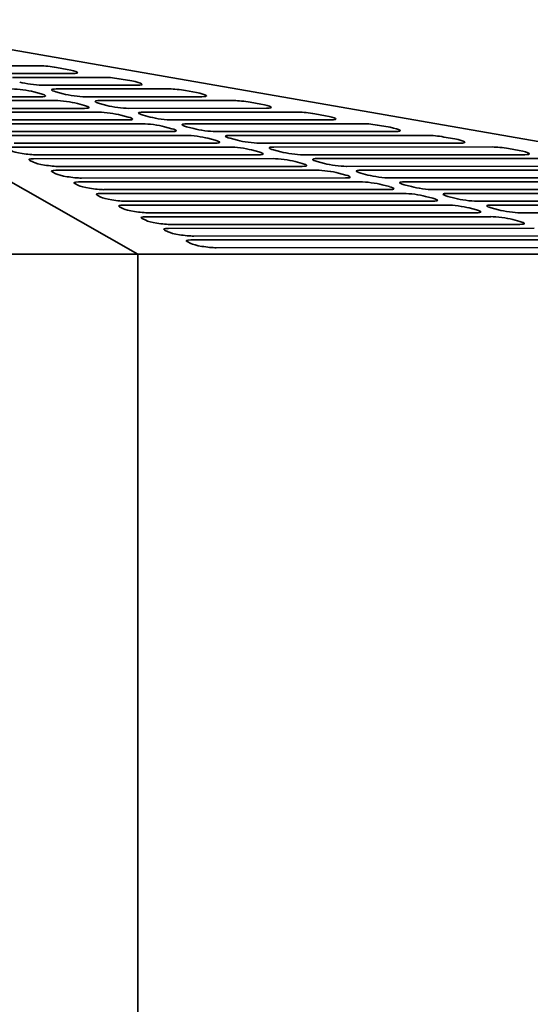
# Model space of a CAD drawing. Header units: millimetres. Extents: x 287 to 973, y 250 to 640.
# Tile 10 of 11: x 749 to 847, y 445 to 635. Entities that reach past the tile are written whole.
import ezdxf

# ---------------------------------------------------------------- set-up
doc = ezdxf.new("R2010")
doc.units = ezdxf.units.MM
doc.header["$LTSCALE"] = 3
doc.layers.add('Krawędzie widoczne(ISO)', color=7, linetype='Continuous', lineweight=35, true_color=0x262659)

msp = doc.modelspace()

# ---------------------------------------------------------------- linework, layer by layer
at = {"layer": 'Krawędzie widoczne(ISO)'}
for p, q in [((771.87, 589.5), (693.04, 634.5)), ((714.41, 634.5), (972.5, 589.5)), ((739.54, 625.65), (753.19, 625.65)), ((759.43, 624.17), (745.11, 624.17)), ((756.29, 625.34), (758.36, 624.97)), ((747.89, 623.42), (765.57, 623.43)), ((771.81, 621.94), (753.45, 621.94)), ((768.68, 623.11), (770.74, 622.74)), ((751.96, 620.64), (753.36, 620.27)), ((757.59, 620.27), (756.2, 620.64)), ((756.24, 621.2), (777.96, 621.2)), ((781.06, 620.89), (783.13, 620.51)), ((730.35, 618.96), (756.11, 618.97)), ((753.32, 619.71), (730.93, 619.7)), ((760.31, 618.41), (761.7, 618.04)), ((784.2, 619.72), (761.8, 619.71)), ((765.94, 618.04), (764.55, 618.41)), ((764.58, 618.97), (790.34, 618.98)), ((793.45, 618.66), (795.51, 618.29)), ((734.65, 616.73), (764.45, 616.74)), ((761.67, 617.48), (735.24, 617.48)), ((768.66, 616.18), (770.05, 615.81)), ((796.58, 617.49), (770.15, 617.48)), ((774.29, 615.81), (772.9, 616.18)), ((772.93, 616.74), (802.73, 616.75)), ((805.83, 616.43), (807.89, 616.06)), ((738.96, 614.5), (772.8, 614.51)), ((770.02, 615.25), (739.55, 615.25)), ((808.96, 615.27), (778.49, 615.26)), ((781.28, 614.51), (815.11, 614.52)), ((778.36, 613.03), (743.86, 613.02)), ((777, 613.96), (778.4, 613.58)), ((782.63, 613.59), (781.24, 613.96)), ((821.35, 613.04), (786.84, 613.03)), ((818.21, 614.21), (820.28, 613.84)), ((743.27, 612.27), (781.15, 612.29)), ((786.71, 610.8), (748.16, 610.79)), ((785.35, 611.73), (786.74, 611.36)), ((790.98, 611.36), (789.59, 611.73)), ((789.62, 612.29), (827.49, 612.3)), ((833.73, 610.81), (795.19, 610.8)), ((830.6, 611.98), (832.66, 611.61)), ((747.58, 610.05), (789.49, 610.06)), ((793.7, 609.5), (795.09, 609.13)), ((799.33, 609.13), (797.94, 609.5)), ((797.97, 610.06), (839.88, 610.07)), ((846.12, 608.59), (803.53, 608.58)), ((842.98, 609.75), (845.04, 609.38)), ((751.89, 607.13), (751.17, 607.5)), ((751.89, 607.82), (797.84, 607.83)), ((795.06, 608.57), (752.47, 608.56)), ((802.04, 607.27), (803.44, 606.9)), ((807.67, 606.9), (806.28, 607.28)), ((806.31, 607.83), (852.26, 607.85)), ((756.2, 604.9), (755.48, 605.27)), ((756.2, 605.59), (806.18, 605.6)), ((803.4, 606.35), (756.78, 606.33)), ((810.39, 605.05), (811.78, 604.68)), ((858.5, 606.36), (811.88, 606.35)), ((816.02, 604.68), (814.63, 605.05)), ((814.66, 605.61), (864.65, 605.62)), ((760.5, 602.67), (759.79, 603.04)), ((760.51, 603.36), (814.53, 603.38)), ((811.75, 604.12), (761.09, 604.1)), ((870.88, 604.13), (820.23, 604.12)), ((823.01, 603.38), (877.03, 603.39)), ((764.82, 601.13), (822.88, 601.15)), ((820.1, 601.89), (765.4, 601.88)), ((818.74, 602.82), (820.13, 602.45)), ((824.37, 602.45), (822.98, 602.82)), ((883.27, 601.91), (828.57, 601.89)), ((831.35, 601.15), (889.41, 601.17)), ((764.81, 600.44), (764.1, 600.82)), ((828.44, 599.66), (769.71, 599.65)), ((827.08, 600.59), (828.47, 600.22)), ((832.71, 600.22), (831.32, 600.59)), ((895.65, 599.68), (836.92, 599.67)), ((769.12, 598.22), (768.4, 598.59)), ((769.13, 598.9), (831.22, 598.92)), ((836.79, 597.44), (774.02, 597.42)), ((835.43, 598.37), (836.82, 597.99)), ((841.06, 598), (839.67, 598.37)), ((839.7, 598.92), (901.8, 598.94)), ((908.03, 597.46), (845.27, 597.44)), ((773.43, 595.99), (772.71, 596.36)), ((773.44, 596.68), (839.57, 596.69)), ((843.78, 596.14), (845.17, 595.77)), ((777.74, 593.76), (777.02, 594.13)), ((777.75, 594.45), (847.92, 594.47)), ((845.14, 595.21), (778.33, 595.19)), ((782.05, 591.53), (781.33, 591.9)), ((782.06, 592.22), (856.26, 592.24)), ((853.48, 592.98), (782.64, 592.96)), ((861.83, 590.75), (786.95, 590.73)), ((771.87, 589.5), (488.13, 589.5)), ((771.87, 377.5), (771.87, 589.5)), ((972.5, 589.5), (771.87, 589.5))]:
    msp.add_line(p, q, dxfattribs=at)
for centre, major_axis, start_param, end_param in [((755.28, 625.1), (2.97, -0.4), 1.239676, 2.365981), ((757.34, 624.73), (2.97, -0.4), 5.507574, 7.522861), ((751.37, 622.5), (-2.97, 0.4), 0.795185, 2.365981), ((767.66, 622.87), (2.97, -0.4), 1.239676, 2.365981), ((769.73, 622.5), (2.97, -0.4), 5.507574, 7.522861), ((749.85, 620.64), (2.97, -0.4), 0.795185, 2.365981), ((751.24, 620.27), (2.97, -0.4), 5.507574, 7.07837), ((758.32, 620.64), (-2.97, 0.4), 5.507574, 7.07837), ((759.71, 620.27), (-2.97, 0.4), 0.795185, 2.365981), ((780.05, 620.65), (2.97, -0.4), 1.239676, 2.365981), ((782.11, 620.27), (2.97, -0.4), 5.507574, 7.522861), ((758.19, 618.41), (2.97, -0.4), 0.795185, 2.365981), ((759.58, 618.04), (2.97, -0.4), 5.507574, 7.07837), ((766.67, 618.41), (-2.97, 0.4), 5.507574, 7.07837), ((768.06, 618.04), (-2.97, 0.4), 0.795185, 2.365981), ((792.43, 618.42), (2.97, -0.4), 1.239676, 2.365981), ((794.49, 618.05), (2.97, -0.4), 5.507574, 7.522861), ((766.54, 616.18), (2.97, -0.4), 0.795185, 2.365981), ((775.02, 616.19), (-2.97, 0.4), 5.507574, 7.07837), ((804.81, 616.19), (2.97, -0.4), 1.239676, 2.365981), ((767.93, 615.81), (2.97, -0.4), 5.507574, 7.07837), ((774.89, 613.96), (2.97, -0.4), 0.795185, 2.365981), ((776.41, 615.81), (-2.97, 0.4), 0.795185, 2.365981), ((783.36, 613.96), (-2.97, 0.4), 5.507574, 7.07837), ((806.88, 615.82), (2.97, -0.4), 5.507574, 7.522861), ((817.2, 613.97), (2.97, -0.4), 1.239676, 2.365981), ((776.28, 613.58), (2.97, -0.4), 5.507574, 7.07837), ((784.75, 613.59), (-2.97, 0.4), 0.795185, 2.365981), ((819.26, 613.6), (2.97, -0.4), 5.507574, 7.522861), ((783.23, 611.73), (2.97, -0.4), 0.795185, 2.365981), ((784.62, 611.36), (2.97, -0.4), 5.507574, 7.07837), ((791.71, 611.73), (-2.97, 0.4), 5.507574, 7.07837), ((793.1, 611.36), (-2.97, 0.4), 0.795185, 2.365981), ((829.58, 611.74), (2.97, -0.4), 1.239676, 2.365981), ((831.64, 611.37), (2.97, -0.4), 5.507574, 7.522861), ((750.39, 609.12), (-2.97, 0.4), 0.350693, 2.365981), ((791.58, 609.5), (2.97, -0.4), 0.795185, 2.365981), ((792.97, 609.13), (2.97, -0.4), 5.507574, 7.07837), ((800.06, 609.5), (-2.97, 0.4), 5.507574, 7.07837), ((801.45, 609.13), (-2.97, 0.4), 0.795185, 2.365981), ((841.96, 609.51), (2.97, -0.4), 1.239676, 2.365981), ((844.03, 609.14), (2.97, -0.4), 5.507574, 7.522861), ((753.98, 607.26), (-2.97, 0.4), 5.507574, 6.633878), ((754.7, 606.89), (-2.97, 0.4), 0.350693, 2.365981), ((799.92, 607.27), (2.97, -0.4), 0.795185, 2.365981), ((801.32, 606.9), (2.97, -0.4), 5.507574, 7.07837), ((808.4, 607.28), (-2.97, 0.4), 5.507574, 7.07837), ((809.79, 606.9), (-2.97, 0.4), 0.795185, 2.365981), ((758.29, 605.03), (-2.97, 0.4), 5.507574, 6.633878), ((759.01, 604.66), (-2.97, 0.4), 0.350693, 2.365981), ((808.27, 605.05), (2.97, -0.4), 0.795185, 2.365981), ((816.75, 605.05), (-2.97, 0.4), 5.507574, 7.07837), ((762.6, 602.8), (-2.97, 0.4), 5.507574, 6.633878), ((809.66, 604.68), (2.97, -0.4), 5.507574, 7.07837), ((816.62, 602.82), (2.97, -0.4), 0.795185, 2.365981), ((818.14, 604.68), (-2.97, 0.4), 0.795185, 2.365981), ((825.09, 602.82), (-2.97, 0.4), 5.507574, 7.07837), ((763.31, 602.43), (-2.97, 0.4), 0.350693, 2.365981), ((766.91, 600.58), (-2.97, 0.4), 5.507574, 6.633878), ((818.01, 602.45), (2.97, -0.4), 5.507574, 7.07837), ((824.96, 600.59), (2.97, -0.4), 0.795185, 2.365981), ((826.49, 602.45), (-2.97, 0.4), 0.795185, 2.365981), ((833.44, 600.59), (-2.97, 0.4), 5.507574, 7.07837), ((767.62, 600.2), (-2.97, 0.4), 0.350693, 2.365981), ((826.36, 600.22), (2.97, -0.4), 5.507574, 7.07837), ((834.83, 600.22), (-2.97, 0.4), 0.795185, 2.365981), ((771.22, 598.35), (-2.97, 0.4), 5.507574, 6.633878), ((771.93, 597.98), (-2.97, 0.4), 0.350693, 2.365981), ((833.31, 598.36), (2.97, -0.4), 0.795185, 2.365981), ((834.7, 597.99), (2.97, -0.4), 5.507574, 7.07837), ((841.79, 598.37), (-2.97, 0.4), 5.507574, 7.07837), ((843.18, 598), (-2.97, 0.4), 0.795185, 2.365981), ((775.52, 596.12), (-2.97, 0.4), 5.507574, 6.633878), ((776.24, 595.75), (-2.97, 0.4), 0.350693, 2.365981), ((841.66, 596.14), (2.97, -0.4), 0.795185, 2.365981), ((843.05, 595.77), (2.97, -0.4), 5.507574, 7.07837), ((779.83, 593.89), (-2.97, 0.4), 5.507574, 6.633878), ((780.55, 593.52), (-2.97, 0.4), 0.350693, 2.365981), ((784.14, 591.66), (-2.97, 0.4), 5.507574, 6.633878), ((784.86, 591.29), (-2.97, 0.4), 0.350693, 2.365981)]:
    msp.add_ellipse(centre, major_axis=major_axis, ratio=0.131244, start_param=start_param, end_param=end_param, dxfattribs=at)

doc.saveas('drawing.dxf')
